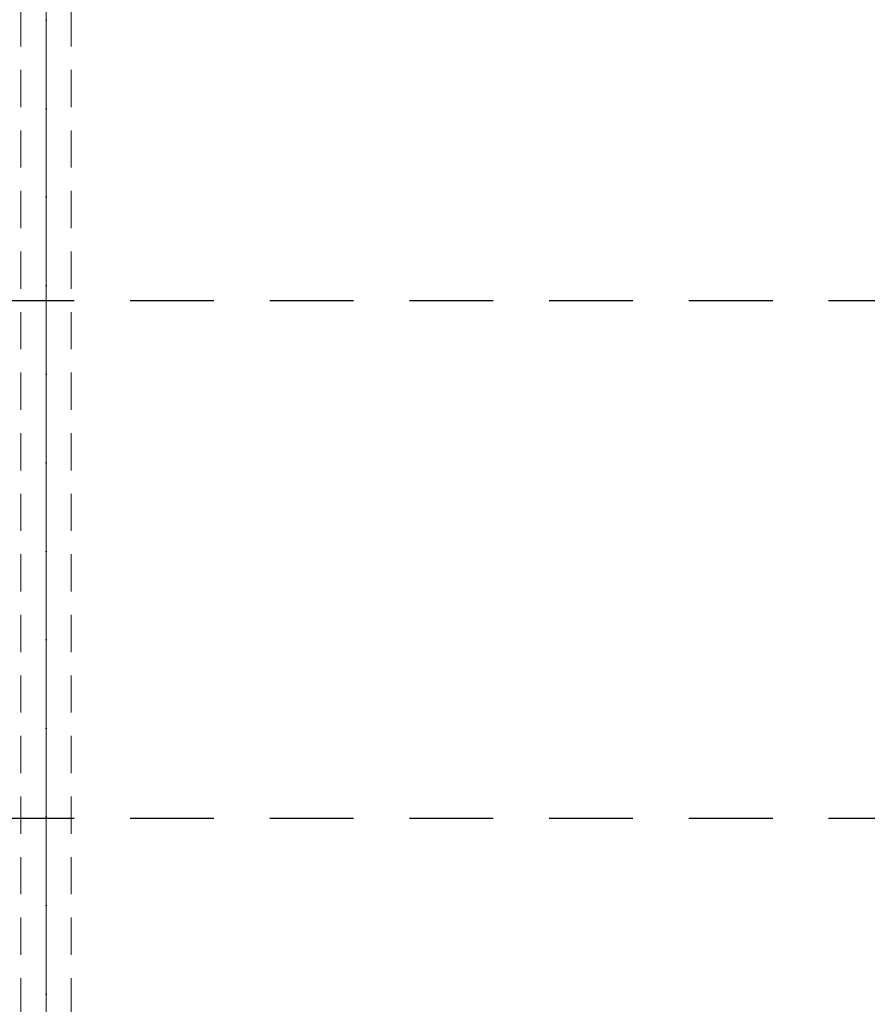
# Model space of a CAD drawing. Header units: millimetres. Extents: x 14199 to 94954, y 30513 to 87642.
# Tile 39 of 54: x 17485 to 20696, y 40253 to 43981. Entities that reach past the tile are written whole.
import ezdxf

# ---------------------------------------------------------------- set-up
doc = ezdxf.new("R2010")
doc.units = ezdxf.units.MM
doc.header["$MEASUREMENT"] = 0
for name, pattern in [('Axe_long_OD', [16800, 10000, -3000, 800, -3000]), ('Discontinu', [529.166651, 317.499995, -211.666656]), ('Points tirets', [335.138881, 176.388884, -88.194442, 0, -70.555556]), ('Tirets', [229.305464, 141.111124, -88.19434])]:
    doc.linetypes.add(name, pattern=pattern)
for name, color, linetype in [('Métal _ Charpente.Charp_Couv_Bard_Métal', 7, 'Continuous'), ('Nouveau_2D - Divers - Axes.2D_3D', 7, 'Continuous'), ('Nouveau_2D - PLU_Limite de construction.2D', 7, 'Continuous')]:
    doc.layers.add(name, color=color, linetype=linetype)

# ---------------------------------------------------------------- blocks, each defined once
blk = doc.blocks.new('Poutre_2', base_point=(17585.3, 34328.3))
at = {"layer": 'Métal _ Charpente.Charp_Couv_Bard_Métal', "color": 11, "linetype": 'Points tirets', "lineweight": 15, "true_color": 0xfd8379}
blk.add_line((17585.3, 34328.3), (17585.3, 48778.3), dxfattribs=at)
at = {"layer": 'Métal _ Charpente.Charp_Couv_Bard_Métal', "color": 251, "linetype": 'Tirets', "lineweight": 15, "true_color": 0x6a6a6a}
for p, q in [((17490.3, 35166.2), (17490.3, 47840.6)), ((17680.3, 35166.2), (17680.3, 47840.6))]:
    blk.add_line(p, q, dxfattribs=at)
blk = doc.blocks.new('Marque grille standard[84]', base_point=(17585.3, 64796.5))
at = {"layer": 'Nouveau_2D - Divers - Axes.2D_3D', "color": 104, "linetype": 'Axe_long_OD', "lineweight": 15, "true_color": 0x029e21}
blk.add_line((17585.3, 63796.5), (17585.3, 33796.5), dxfattribs=at)

msp = doc.modelspace()

# ---------------------------------------------------------------- linework, layer by layer
at = {"layer": 'Nouveau_2D - PLU_Limite de construction.2D', "color": 161, "linetype": 'Discontinu', "lineweight": 25, "true_color": 0x40a5ff}
for p, q in [((14199, 42918.3), (89377.2, 42918.3)), ((14199, 40958.3), (89377.2, 40958.3))]:
    msp.add_line(p, q, dxfattribs=at)

# ---------------------------------------------------------------- block references
at = {"layer": 'Métal _ Charpente.Charp_Couv_Bard_Métal', "color": 251, "lineweight": 15, "true_color": 0x6a6a6a}
msp.add_blockref('Poutre_2', (17585.3, 34328.3), dxfattribs=at)
at = {"layer": 'Nouveau_2D - Divers - Axes.2D_3D', "color": 8, "linetype": 'Continuous', "lineweight": 15}
msp.add_blockref('Marque grille standard[84]', (17585.3, 64796.5), dxfattribs=at)

doc.saveas('drawing.dxf')
